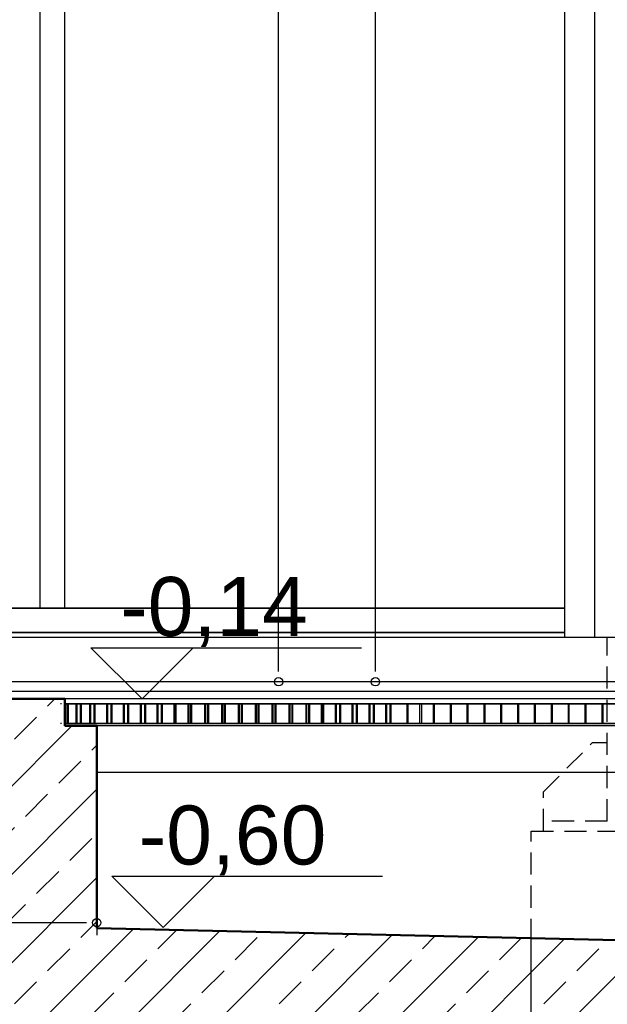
# Model space of a CAD drawing. Extents: x 64462 to 126444, y -56085 to -716.
# Tile 59 of 90: x 114891 to 116087, y -54056 to -52051. Entities that reach past the tile are written whole.
import ezdxf

# ---------------------------------------------------------------- set-up
doc = ezdxf.new("R2010")
doc.units = 0
doc.header["$LTSCALE"] = 11.25
doc.linetypes.add('JIS_02_2.0', pattern=[3, 2, -1])
for name, color, linetype in [('_opis', 7, 'Continuous'), ('Budowlane - Krata Wema', 7, 'Continuous'), ('Budowlane - Wylewka betonowa', 7, 'Continuous'), ('Konstrukcja - Fasada', 7, 'Continuous'), ('Konstrukcja - Płyta - Zbrojenie Rozproszone', 7, 'Continuous'), ('Konstrukcja - Sciany Studni', 7, 'Continuous'), ('Konstrukcja - slupy myjnia', 7, 'Continuous'), ('Layer1', 7, 'Continuous'), ('Myjnia - podloga', 7, 'Continuous'), ('Wymiarowanie - Poziomy', 7, 'Continuous')]:
    doc.layers.add(name, color=color, linetype=linetype)
for name, color, linetype, lineweight in [('a___przekrojowa___0.5', 7, 'Continuous', 50), ('a___widokowa_0.25', 7, 'Continuous', 25), ('a___wymiary', 7, 'Continuous', 18)]:
    doc.layers.add(name, color=color, linetype=linetype, lineweight=lineweight)
doc.styles.add('GENERATED_STYLE_2', font='ARIAL.TTF')
doc.styles.add('ROMANS', font='arial.ttf', dxfattribs={"width": 0.8})
doc.dimstyles.new('1_50', dxfattribs={"dimtxt": 100, "dimasz": 21, "dimexe": 0, "dimexo": 0, "dimgap": 0, "dimtad": 0, "dimdec": 0, "dimlfac": 0.1, "dimrnd": 0.5, "dimdsep": 46, "dimtxsty": 'ROMANS', "dimblk": 'k', "dimcen": 0, "dimdle": 1.25, "dimse1": 1, "dimse2": 1, "dimadec": 3, "dimazin": 0, "dimtfac": 0.066667, "dimtdec": 0, "dimtix": 1, "dimtmove": 2, "dimatfit": 3, "dimldrblk": 'k', "dimfxl": 1, "dimtvp": 0.8, "dimtolj": 1, "dimarcsym": 0})
pattern_1 = [(45, (-101544.12, 85228.8), (-89.80256, 89.80256), []), (45, (-101454.32, 85228.8), (-89.80256, 89.80256), [63.5, -31.75])]

# ---------------------------------------------------------------- blocks, each defined once
blk = doc.blocks.new('k')
at = {"layer": 'Layer1'}
blk.add_line((0, 1.31), (0, -1.219), dxfattribs=at)
blk.add_circle((0, 0), 0.405, dxfattribs=at)
blk = doc.blocks.new('*D5135')
at = {"layer": 'a___wymiary', "color": 0, "lineweight": -2}
blk.add_line((115417.9, -53378.2), (115417.9, -49027.6), dxfattribs=at)
at = {"layer": 'Defpoints', "color": 0}
for p in [(115052.8, -49006.6), (115417.9, -49006.6), (115174.8, -53399.2)]:
    blk.add_point(p, dxfattribs=at)
at = {"layer": 'a___wymiary', "color": 0, "linetype": 'ByBlock', "lineweight": -2, "xscale": 21, "yscale": 21, "zscale": 21}
for p, rotation in [((115417.9, -49006.6), 90), ((115417.9, -53399.2), 270)]:
    blk.add_blockref('k', p, dxfattribs=dict(at, rotation=rotation))
at = {"layer": 'a___wymiary', "color": 0, "insert": (115336.2, -51202.9), "char_height": 100, "attachment_point": 5, "rotation": 90, "style": 'ROMANS'}
blk.add_mtext('\\A1;440', dxfattribs=at)
blk = doc.blocks.new('*D5137')
at = {"layer": 'a___wymiary', "color": 0, "lineweight": -2}
blk.add_line((115615.1, -53378.2), (115615.1, -49027.6), dxfattribs=at)
at = {"layer": 'Defpoints', "color": 0}
for p in [(115163.8, -49006.6), (115615.1, -49006.6), (115585.3, -53399.2)]:
    blk.add_point(p, dxfattribs=at)
at = {"layer": 'a___wymiary', "color": 0, "linetype": 'ByBlock', "lineweight": -2, "xscale": 21, "yscale": 21, "zscale": 21}
for p, rotation in [((115615.1, -49006.6), 90), ((115615.1, -53399.2), 270)]:
    blk.add_blockref('k', p, dxfattribs=dict(at, rotation=rotation))
at = {"layer": 'a___wymiary', "color": 0, "insert": (115533.4, -51202.9), "char_height": 100, "attachment_point": 5, "rotation": 90, "style": 'ROMANS'}
blk.add_mtext('\\A1;440', dxfattribs=at)
blk = doc.blocks.new('*D5140')
at = {"layer": 'a___wymiary', "color": 0, "lineweight": -2}
blk.add_line((115026.5, -53889.7), (114868.5, -53889.7), dxfattribs=at)
at = {"layer": 'Defpoints', "color": 0}
for p in [(115047.5, -53651.7), (114847.5, -53747.2), (114847.5, -53889.7)]:
    blk.add_point(p, dxfattribs=at)
at = {"layer": 'a___wymiary', "color": 0, "linetype": 'ByBlock', "lineweight": -2, "xscale": 21, "yscale": 21, "zscale": 21, "rotation": 180}
blk.add_blockref('k', (114847.5, -53889.7), dxfattribs=at)
at = {"layer": 'a___wymiary', "color": 0, "linetype": 'ByBlock', "lineweight": -2, "xscale": 21, "yscale": 21, "zscale": 21}
blk.add_blockref('k', (115047.5, -53889.7), dxfattribs=at)
at = {"layer": 'a___wymiary', "color": 0, "insert": (114568.6, -53889.7), "char_height": 10, "attachment_point": 5, "style": 'ROMANS'}
blk.add_mtext('\\A1;20', dxfattribs=at)

msp = doc.modelspace()

# ---------------------------------------------------------------- hatches: boundary and pattern name
at = {"layer": '_opis', "transparency": 33554687}
h = msp.add_hatch(dxfattribs=at)
h.set_pattern_fill('ANSI33-Metric', color=256, scale=20)
h.set_pattern_definition(pattern_1)
h.paths.add_polyline_path([(116157.52, -54124.74), (116157.52, -53926.26), (115932.52, -53921.05), (115932.52, -54119.85)])
h.paths.add_polyline_path([(116382.52, -54129.64), (116382.52, -53931.46), (116157.52, -53926.26), (116157.52, -54124.74)])
h.paths.add_polyline_path([(119532.52, -54004.28), (116382.52, -53931.46), (116382.52, -54129.64), (119532.52, -54198.17)])
h.paths.add_polyline_path([(119757.52, -54199.19), (119757.52, -54009.51), (119725.78, -54008.75), (119532.52, -54004.28), (119532.52, -54198.17), (119579.07, -54199.19)])
h.paths.add_polyline_path([(119982.52, -54199.19), (119982.52, -54014.9), (119757.52, -54009.51), (119757.52, -54199.19)])
h.paths.add_polyline_path([(121344.89, -54237.61), (121372.55, -54039.19), (121326.22, -54039.19), (120997.52, -54039.19), (119982.52, -54014.9), (119982.52, -54199.19), (120582.52, -54199.19), (120582.52, -54221.02)])
h.paths.add_polyline_path([(121617.52, -54239.19), (121617.52, -53747.19), (121617.52, -53634.19), (121617.52, -53632.19), (121567.52, -53633.19), (122871.83, -53633.19), (122871.83, -53411.1), (122743.1, -53413.68), (122457.52, -53419.39), (121810.92, -53432.32), (121482.52, -53434.17), (121482.52, -53434.29), (121482.52, -53489.19), (121462.52, -53489.19), (121449.24, -53489.19), (121417.52, -53716.71), (121417.52, -54039.19), (121372.55, -54039.19), (121344.89, -54237.61), (121417.52, -54239.19)])
h.paths.add_polyline_path([(123357.52, -53563.09), (123357.52, -53401.39), (122871.83, -53411.1), (122871.83, -53633.19), (123297.43, -53633.19), (123297.43, -53623.19)])
h.paths.add_polyline_path([(123427.41, -53633.19), (123427.41, -53523.19), (123397.43, -53523.19), (123357.52, -53563.09), (123357.52, -53633.19)])
h = msp.add_hatch(dxfattribs=at)
h.set_pattern_fill('ANSI33-Metric', color=256, scale=20)
h.set_pattern_definition(pattern_1)
h.paths.add_polyline_path([(115932.52, -54119.85), (115932.52, -53921.05), (115047.52, -53900.59), (115047.52, -53489.19), (114982.52, -53489.19), (114982.52, -53434.29), (114843.73, -53434.29), (114844.87, -53634.19), (114847.52, -53634.19), (114847.52, -54100.59), (115047.52, -54100.59)])

# ---------------------------------------------------------------- linework, layer by layer
at = {"layer": '_opis'}
msp.add_lwpolyline([(114843.73, -53434.29), (114847.52, -54100.59), (115932.52, -54119.85), (115932.52, -53921.05), (115047.52, -53900.59), (115047.52, -53489.19), (114982.52, -53489.19), (114982.52, -53434.29), (114843.57, -53434.29)], dxfattribs=at)
at = {"layer": 'a___przekrojowa___0.5'}
for p, q in [((114982.52, -53434.29), (114198.77, -53432.8)), ((114982.52, -53489.19), (114982.52, -53434.29)), ((114982.52, -53489.19), (115047.52, -53489.19)), ((115047.52, -53583.19), (115047.52, -53489.19)), ((115047.52, -53900.59), (115047.52, -53583.19)), ((119725.78, -54008.75), (115047.52, -53900.59))]:
    msp.add_line(p, q, dxfattribs=at)
at = {"layer": 'a___widokowa_0.25', "linetype": 'JIS_02_2.0', "ltscale": 2}
for p, q in [((116087.15, -53683.19), (116087.18, -53309.19)), ((115957.18, -53623.19), (116057.18, -53523.19)), ((116057.18, -53523.19), (116087.18, -53523.19)), ((115957.18, -53703.19), (115957.18, -53623.19)), ((116357.18, -53683.19), (115957.18, -53683.19)), ((115932.52, -54399.19), (115932.52, -53703.19)), ((115932.52, -53703.19), (116382.52, -53703.19))]:
    msp.add_line(p, q, dxfattribs=at)
at = {"layer": 'a___widokowa_0.25'}
for p, q in [((121462.52, -53434.29), (114202.52, -53434.29)), ((121437.52, -53489.19), (115047.52, -53489.19))]:
    msp.add_line(p, q, dxfattribs=at)
at = {"layer": 'Budowlane - Krata Wema'}
for p, q in [((114975.67, -53444.19), (114973.67, -53444.19)), ((114987.97, -53444.19), (114982.52, -53444.19)), ((114982.52, -53444.19), (114987.97, -53444.19)), ((115638.47, -53444.19), (114982.52, -53444.19)), ((114987.52, -53444.19), (114989.52, -53444.19)), ((114987.52, -53484.19), (114987.52, -53444.19)), ((114987.97, -53484.19), (114987.97, -53444.19)), ((114989.97, -53444.19), (114987.97, -53444.19)), ((114987.97, -53444.19), (114989.97, -53444.19)), ((114987.97, -53484.19), (114987.97, -53444.19)), ((114989.52, -53444.19), (115033.57, -53444.19)), ((114989.52, -53484.19), (114989.52, -53444.19)), ((115042.27, -53444.19), (114989.97, -53444.19)), ((114989.97, -53484.19), (114989.97, -53444.19)), ((114989.97, -53444.19), (115042.27, -53444.19)), ((114989.97, -53484.19), (114989.97, -53444.19)), ((115005.42, -53484.19), (115005.42, -53444.19)), ((115007.42, -53484.19), (115007.42, -53444.19)), ((115014.12, -53484.19), (115014.12, -53444.19)), ((115014.12, -53484.19), (115014.12, -53444.19)), ((115016.12, -53484.19), (115016.12, -53444.19)), ((115016.12, -53484.19), (115016.12, -53444.19)), ((115033.57, -53444.19), (115035.57, -53444.19)), ((115033.57, -53484.19), (115033.57, -53444.19)), ((115035.57, -53444.19), (115067.87, -53444.19)), ((115035.57, -53484.19), (115035.57, -53444.19)), ((115042.27, -53484.19), (115042.27, -53444.19)), ((115044.27, -53444.19), (115042.27, -53444.19)), ((115042.27, -53444.19), (115044.27, -53444.19)), ((115042.27, -53484.19), (115042.27, -53444.19)), ((115076.57, -53444.19), (115044.27, -53444.19)), ((115044.27, -53484.19), (115044.27, -53444.19)), ((115044.27, -53444.19), (115076.57, -53444.19)), ((115044.27, -53484.19), (115044.27, -53444.19)), ((115067.87, -53444.19), (115069.87, -53444.19)), ((115067.87, -53484.19), (115067.87, -53444.19)), ((115069.87, -53444.19), (115102.17, -53444.19)), ((115069.87, -53484.19), (115069.87, -53444.19)), ((115076.57, -53484.19), (115076.57, -53444.19)), ((115078.57, -53444.19), (115076.57, -53444.19)), ((115076.57, -53444.19), (115078.57, -53444.19)), ((115076.57, -53484.19), (115076.57, -53444.19)), ((115110.87, -53444.19), (115078.57, -53444.19)), ((115078.57, -53484.19), (115078.57, -53444.19)), ((115078.57, -53444.19), (115110.87, -53444.19)), ((115078.57, -53484.19), (115078.57, -53444.19)), ((115102.17, -53444.19), (115104.17, -53444.19)), ((115102.17, -53484.19), (115102.17, -53444.19)), ((115104.17, -53444.19), (115136.47, -53444.19)), ((115104.17, -53484.19), (115104.17, -53444.19)), ((115110.87, -53484.19), (115110.87, -53444.19)), ((115112.87, -53444.19), (115110.87, -53444.19)), ((115110.87, -53444.19), (115112.87, -53444.19)), ((115110.87, -53484.19), (115110.87, -53444.19)), ((115145.17, -53444.19), (115112.87, -53444.19)), ((115112.87, -53484.19), (115112.87, -53444.19)), ((115112.87, -53444.19), (115145.17, -53444.19)), ((115112.87, -53484.19), (115112.87, -53444.19)), ((115136.47, -53444.19), (115138.47, -53444.19)), ((115136.47, -53484.19), (115136.47, -53444.19)), ((115138.47, -53444.19), (115170.77, -53444.19)), ((115138.47, -53484.19), (115138.47, -53444.19)), ((115145.17, -53484.19), (115145.17, -53444.19)), ((115147.17, -53444.19), (115145.17, -53444.19)), ((115145.17, -53444.19), (115147.17, -53444.19)), ((115145.17, -53484.19), (115145.17, -53444.19)), ((115179.47, -53444.19), (115147.17, -53444.19)), ((115147.17, -53484.19), (115147.17, -53444.19)), ((115147.17, -53444.19), (115179.47, -53444.19)), ((115147.17, -53484.19), (115147.17, -53444.19)), ((115170.77, -53444.19), (115172.77, -53444.19)), ((115170.77, -53484.19), (115170.77, -53444.19)), ((115172.77, -53444.19), (115205.07, -53444.19)), ((115172.77, -53484.19), (115172.77, -53444.19)), ((115179.47, -53484.19), (115179.47, -53444.19)), ((115181.47, -53444.19), (115179.47, -53444.19)), ((115179.47, -53444.19), (115181.47, -53444.19)), ((115179.47, -53484.19), (115179.47, -53444.19)), ((115205.52, -53444.19), (115181.47, -53444.19)), ((115181.47, -53484.19), (115181.47, -53444.19)), ((115181.47, -53444.19), (115205.52, -53444.19)), ((115181.47, -53484.19), (115181.47, -53444.19)), ((115205.07, -53444.19), (115207.07, -53444.19)), ((115205.07, -53484.19), (115205.07, -53444.19)), ((115205.52, -53484.19), (115205.52, -53444.19)), ((115207.52, -53444.19), (115205.52, -53444.19)), ((115205.52, -53444.19), (115207.52, -53444.19)), ((115205.52, -53484.19), (115205.52, -53444.19)), ((115207.07, -53444.19), (115239.37, -53444.19)), ((115207.07, -53484.19), (115207.07, -53444.19)), ((115209.52, -53444.19), (115207.52, -53444.19)), ((115207.52, -53444.19), (115209.52, -53444.19)), ((115233.57, -53444.19), (115209.52, -53444.19)), ((115209.52, -53484.19), (115209.52, -53444.19)), ((115209.52, -53444.19), (115233.57, -53444.19)), ((115209.52, -53484.19), (115209.52, -53444.19)), ((115233.57, -53484.19), (115233.57, -53444.19)), ((115235.57, -53444.19), (115233.57, -53444.19)), ((115233.57, -53444.19), (115235.57, -53444.19)), ((115233.57, -53484.19), (115233.57, -53444.19)), ((115267.87, -53444.19), (115235.57, -53444.19)), ((115235.57, -53484.19), (115235.57, -53444.19)), ((115235.57, -53444.19), (115267.87, -53444.19)), ((115235.57, -53484.19), (115235.57, -53444.19)), ((115239.37, -53444.19), (115241.37, -53444.19)), ((115239.37, -53484.19), (115239.37, -53444.19)), ((115241.37, -53444.19), (115273.67, -53444.19)), ((115241.37, -53484.19), (115241.37, -53444.19)), ((115267.87, -53484.19), (115267.87, -53444.19)), ((115269.87, -53444.19), (115267.87, -53444.19)), ((115267.87, -53444.19), (115269.87, -53444.19)), ((115267.87, -53484.19), (115267.87, -53444.19)), ((115302.17, -53444.19), (115269.87, -53444.19)), ((115269.87, -53484.19), (115269.87, -53444.19)), ((115269.87, -53444.19), (115302.17, -53444.19)), ((115269.87, -53484.19), (115269.87, -53444.19)), ((115273.67, -53444.19), (115275.67, -53444.19)), ((115273.67, -53484.19), (115273.67, -53444.19)), ((115275.67, -53444.19), (115307.97, -53444.19)), ((115275.67, -53484.19), (115275.67, -53444.19)), ((115302.17, -53484.19), (115302.17, -53444.19)), ((115304.17, -53444.19), (115302.17, -53444.19)), ((115302.17, -53444.19), (115304.17, -53444.19)), ((115302.17, -53484.19), (115302.17, -53444.19)), ((115336.47, -53444.19), (115304.17, -53444.19)), ((115304.17, -53484.19), (115304.17, -53444.19)), ((115304.17, -53444.19), (115336.47, -53444.19)), ((115304.17, -53484.19), (115304.17, -53444.19)), ((115307.97, -53444.19), (115309.97, -53444.19)), ((115307.97, -53484.19), (115307.97, -53444.19)), ((115309.97, -53444.19), (115342.27, -53444.19)), ((115309.97, -53484.19), (115309.97, -53444.19)), ((115336.47, -53484.19), (115336.47, -53444.19)), ((115338.47, -53444.19), (115336.47, -53444.19)), ((115336.47, -53444.19), (115338.47, -53444.19)), ((115336.47, -53484.19), (115336.47, -53444.19)), ((115370.77, -53444.19), (115338.47, -53444.19)), ((115338.47, -53484.19), (115338.47, -53444.19)), ((115338.47, -53444.19), (115370.77, -53444.19)), ((115338.47, -53484.19), (115338.47, -53444.19)), ((115342.27, -53444.19), (115344.27, -53444.19)), ((115342.27, -53484.19), (115342.27, -53444.19)), ((115344.27, -53444.19), (115376.57, -53444.19)), ((115344.27, -53484.19), (115344.27, -53444.19)), ((115370.77, -53484.19), (115370.77, -53444.19)), ((115372.77, -53444.19), (115370.77, -53444.19)), ((115370.77, -53444.19), (115372.77, -53444.19)), ((115370.77, -53484.19), (115370.77, -53444.19)), ((115405.07, -53444.19), (115372.77, -53444.19)), ((115372.77, -53484.19), (115372.77, -53444.19)), ((115372.77, -53444.19), (115405.07, -53444.19)), ((115372.77, -53484.19), (115372.77, -53444.19)), ((115376.57, -53444.19), (115378.57, -53444.19)), ((115376.57, -53484.19), (115376.57, -53444.19)), ((115378.57, -53444.19), (115410.87, -53444.19)), ((115378.57, -53484.19), (115378.57, -53444.19)), ((115405.07, -53484.19), (115405.07, -53444.19)), ((115407.07, -53444.19), (115405.07, -53444.19)), ((115405.07, -53444.19), (115407.07, -53444.19)), ((115405.07, -53484.19), (115405.07, -53444.19)), ((115439.37, -53444.19), (115407.07, -53444.19)), ((115407.07, -53484.19), (115407.07, -53444.19)), ((115407.07, -53444.19), (115439.37, -53444.19)), ((115407.07, -53484.19), (115407.07, -53444.19)), ((115410.87, -53444.19), (115412.87, -53444.19)), ((115410.87, -53484.19), (115410.87, -53444.19)), ((115412.87, -53444.19), (115445.17, -53444.19)), ((115412.87, -53484.19), (115412.87, -53444.19)), ((115439.37, -53484.19), (115439.37, -53444.19)), ((115441.37, -53444.19), (115439.37, -53444.19)), ((115439.37, -53444.19), (115441.37, -53444.19)), ((115439.37, -53484.19), (115439.37, -53444.19)), ((115473.67, -53444.19), (115441.37, -53444.19)), ((115441.37, -53484.19), (115441.37, -53444.19)), ((115441.37, -53444.19), (115473.67, -53444.19)), ((115441.37, -53484.19), (115441.37, -53444.19)), ((115445.17, -53444.19), (115447.17, -53444.19)), ((115445.17, -53484.19), (115445.17, -53444.19)), ((115447.17, -53444.19), (115479.47, -53444.19)), ((115447.17, -53484.19), (115447.17, -53444.19)), ((115473.67, -53484.19), (115473.67, -53444.19)), ((115475.67, -53444.19), (115473.67, -53444.19)), ((115473.67, -53444.19), (115475.67, -53444.19)), ((115473.67, -53484.19), (115473.67, -53444.19)), ((115507.97, -53444.19), (115475.67, -53444.19)), ((115475.67, -53484.19), (115475.67, -53444.19)), ((115475.67, -53444.19), (115507.97, -53444.19)), ((115475.67, -53484.19), (115475.67, -53444.19)), ((115479.47, -53444.19), (115481.47, -53444.19)), ((115479.47, -53484.19), (115479.47, -53444.19)), ((115481.47, -53444.19), (115505.52, -53444.19)), ((115481.47, -53484.19), (115481.47, -53444.19)), ((115505.52, -53444.19), (115507.52, -53444.19)), ((115505.52, -53484.19), (115505.52, -53444.19)), ((115507.52, -53444.19), (115509.52, -53444.19)), ((115507.97, -53484.19), (115507.97, -53444.19)), ((115509.97, -53444.19), (115507.97, -53444.19)), ((115507.97, -53444.19), (115509.97, -53444.19)), ((115507.97, -53484.19), (115507.97, -53444.19)), ((115509.52, -53444.19), (115533.57, -53444.19)), ((115509.52, -53484.19), (115509.52, -53444.19)), ((115542.27, -53444.19), (115509.97, -53444.19)), ((115509.97, -53484.19), (115509.97, -53444.19)), ((115509.97, -53444.19), (115542.27, -53444.19)), ((115509.97, -53484.19), (115509.97, -53444.19)), ((115533.57, -53444.19), (115535.57, -53444.19)), ((115533.57, -53484.19), (115533.57, -53444.19)), ((115535.57, -53444.19), (115567.87, -53444.19)), ((115535.57, -53484.19), (115535.57, -53444.19)), ((115542.27, -53484.19), (115542.27, -53444.19)), ((115544.27, -53444.19), (115542.27, -53444.19)), ((115542.27, -53444.19), (115544.27, -53444.19)), ((115542.27, -53484.19), (115542.27, -53444.19)), ((115576.57, -53444.19), (115544.27, -53444.19)), ((115544.27, -53484.19), (115544.27, -53444.19)), ((115544.27, -53444.19), (115576.57, -53444.19)), ((115544.27, -53484.19), (115544.27, -53444.19)), ((115567.87, -53444.19), (115569.87, -53444.19)), ((115567.87, -53484.19), (115567.87, -53444.19)), ((115569.87, -53444.19), (115602.17, -53444.19)), ((115569.87, -53484.19), (115569.87, -53444.19)), ((115576.57, -53484.19), (115576.57, -53444.19)), ((115578.57, -53444.19), (115576.57, -53444.19)), ((115576.57, -53444.19), (115578.57, -53444.19)), ((115576.57, -53484.19), (115576.57, -53444.19)), ((115610.87, -53444.19), (115578.57, -53444.19)), ((115578.57, -53484.19), (115578.57, -53444.19)), ((115578.57, -53444.19), (115610.87, -53444.19)), ((115578.57, -53484.19), (115578.57, -53444.19)), ((115602.17, -53444.19), (115604.17, -53444.19)), ((115602.17, -53484.19), (115602.17, -53444.19)), ((115604.17, -53444.19), (115636.47, -53444.19)), ((115604.17, -53484.19), (115604.17, -53444.19)), ((115610.87, -53484.19), (115610.87, -53444.19)), ((115612.87, -53444.19), (115610.87, -53444.19)), ((115610.87, -53444.19), (115612.87, -53444.19)), ((115610.87, -53484.19), (115610.87, -53444.19)), ((115645.17, -53444.19), (115612.87, -53444.19)), ((115612.87, -53484.19), (115612.87, -53444.19)), ((115612.87, -53444.19), (115645.17, -53444.19)), ((115612.87, -53484.19), (115612.87, -53444.19)), ((115636.47, -53444.19), (115638.47, -53444.19)), ((115636.47, -53484.19), (115636.47, -53444.19)), ((115638.47, -53484.19), (115638.47, -53444.19)), ((115645.17, -53484.19), (115645.17, -53444.19)), ((115647.17, -53444.19), (115645.17, -53444.19)), ((115645.17, -53444.19), (115647.17, -53444.19)), ((115645.17, -53484.19), (115645.17, -53444.19)), ((115679.47, -53444.19), (115647.17, -53444.19)), ((115647.17, -53484.19), (115647.17, -53444.19)), ((115647.17, -53444.19), (115679.47, -53444.19)), ((115647.17, -53484.19), (115647.17, -53444.19)), ((115679.47, -53484.19), (115679.47, -53444.19)), ((115681.47, -53444.19), (115679.47, -53444.19)), ((115679.47, -53444.19), (115681.47, -53444.19)), ((115679.47, -53484.19), (115679.47, -53444.19)), ((115705.52, -53444.19), (115681.47, -53444.19)), ((115681.47, -53484.19), (115681.47, -53444.19)), ((115681.47, -53444.19), (115705.52, -53444.19)), ((115681.47, -53484.19), (115681.47, -53444.19)), ((115705.52, -53484.19), (115705.52, -53444.19)), ((115707.52, -53444.19), (115705.52, -53444.19)), ((115705.52, -53444.19), (115707.52, -53444.19)), ((115705.52, -53484.19), (115705.52, -53444.19)), ((115709.52, -53444.19), (115707.52, -53444.19)), ((115707.52, -53444.19), (115709.52, -53444.19)), ((115733.57, -53444.19), (115709.52, -53444.19)), ((115709.52, -53484.19), (115709.52, -53444.19)), ((115709.52, -53444.19), (115733.57, -53444.19)), ((115709.52, -53484.19), (115709.52, -53444.19)), ((115733.57, -53484.19), (115733.57, -53444.19)), ((115735.57, -53444.19), (115733.57, -53444.19)), ((115733.57, -53444.19), (115735.57, -53444.19)), ((115733.57, -53484.19), (115733.57, -53444.19)), ((115767.87, -53444.19), (115735.57, -53444.19)), ((115735.57, -53484.19), (115735.57, -53444.19)), ((115735.57, -53444.19), (115767.87, -53444.19)), ((115735.57, -53484.19), (115735.57, -53444.19)), ((115767.87, -53484.19), (115767.87, -53444.19)), ((115769.87, -53444.19), (115767.87, -53444.19)), ((115767.87, -53444.19), (115769.87, -53444.19)), ((115767.87, -53484.19), (115767.87, -53444.19)), ((115802.17, -53444.19), (115769.87, -53444.19)), ((115769.87, -53484.19), (115769.87, -53444.19)), ((115769.87, -53444.19), (115802.17, -53444.19)), ((115769.87, -53484.19), (115769.87, -53444.19)), ((115802.17, -53484.19), (115802.17, -53444.19)), ((115804.17, -53444.19), (115802.17, -53444.19)), ((115802.17, -53444.19), (115804.17, -53444.19)), ((115802.17, -53484.19), (115802.17, -53444.19)), ((115836.47, -53444.19), (115804.17, -53444.19)), ((115804.17, -53484.19), (115804.17, -53444.19)), ((115804.17, -53444.19), (115836.47, -53444.19)), ((115804.17, -53484.19), (115804.17, -53444.19)), ((115836.47, -53484.19), (115836.47, -53444.19)), ((115838.47, -53444.19), (115836.47, -53444.19)), ((115836.47, -53444.19), (115838.47, -53444.19)), ((115836.47, -53484.19), (115836.47, -53444.19)), ((115870.77, -53444.19), (115838.47, -53444.19)), ((115838.47, -53484.19), (115838.47, -53444.19)), ((115838.47, -53444.19), (115870.77, -53444.19)), ((115838.47, -53484.19), (115838.47, -53444.19)), ((115870.77, -53484.19), (115870.77, -53444.19)), ((115872.77, -53444.19), (115870.77, -53444.19)), ((115870.77, -53444.19), (115872.77, -53444.19)), ((115870.77, -53484.19), (115870.77, -53444.19)), ((115905.07, -53444.19), (115872.77, -53444.19)), ((115872.77, -53484.19), (115872.77, -53444.19)), ((115872.77, -53444.19), (115905.07, -53444.19)), ((115872.77, -53484.19), (115872.77, -53444.19)), ((115905.07, -53484.19), (115905.07, -53444.19)), ((115907.07, -53444.19), (115905.07, -53444.19)), ((115905.07, -53444.19), (115907.07, -53444.19)), ((115905.07, -53484.19), (115905.07, -53444.19)), ((115939.37, -53444.19), (115907.07, -53444.19)), ((115907.07, -53484.19), (115907.07, -53444.19)), ((115907.07, -53444.19), (115939.37, -53444.19)), ((115907.07, -53484.19), (115907.07, -53444.19)), ((115939.37, -53484.19), (115939.37, -53444.19)), ((115941.37, -53444.19), (115939.37, -53444.19)), ((115939.37, -53444.19), (115941.37, -53444.19)), ((115939.37, -53484.19), (115939.37, -53444.19)), ((115973.67, -53444.19), (115941.37, -53444.19)), ((115941.37, -53484.19), (115941.37, -53444.19)), ((115941.37, -53444.19), (115973.67, -53444.19)), ((115941.37, -53484.19), (115941.37, -53444.19)), ((115973.67, -53484.19), (115973.67, -53444.19)), ((115975.67, -53444.19), (115973.67, -53444.19)), ((115973.67, -53444.19), (115975.67, -53444.19)), ((115973.67, -53484.19), (115973.67, -53444.19)), ((116007.97, -53444.19), (115975.67, -53444.19)), ((115975.67, -53484.19), (115975.67, -53444.19)), ((115975.67, -53444.19), (116007.97, -53444.19)), ((115975.67, -53484.19), (115975.67, -53444.19)), ((116007.97, -53484.19), (116007.97, -53444.19)), ((116009.97, -53444.19), (116007.97, -53444.19)), ((116007.97, -53444.19), (116009.97, -53444.19)), ((116007.97, -53484.19), (116007.97, -53444.19)), ((116042.27, -53444.19), (116009.97, -53444.19)), ((116009.97, -53484.19), (116009.97, -53444.19)), ((116009.97, -53444.19), (116042.27, -53444.19)), ((116009.97, -53484.19), (116009.97, -53444.19)), ((116042.27, -53484.19), (116042.27, -53444.19)), ((116044.27, -53444.19), (116042.27, -53444.19)), ((116042.27, -53444.19), (116044.27, -53444.19)), ((116042.27, -53484.19), (116042.27, -53444.19)), ((116076.57, -53444.19), (116044.27, -53444.19)), ((116044.27, -53484.19), (116044.27, -53444.19)), ((116044.27, -53444.19), (116076.57, -53444.19)), ((116044.27, -53484.19), (116044.27, -53444.19)), ((116076.57, -53484.19), (116076.57, -53444.19)), ((116078.57, -53444.19), (116076.57, -53444.19)), ((116076.57, -53444.19), (116078.57, -53444.19)), ((116076.57, -53484.19), (116076.57, -53444.19)), ((116110.87, -53444.19), (116078.57, -53444.19)), ((116078.57, -53484.19), (116078.57, -53444.19)), ((116078.57, -53444.19), (116110.87, -53444.19)), ((116078.57, -53484.19), (116078.57, -53444.19)), ((114975.67, -53484.19), (114973.67, -53484.19)), ((114987.97, -53484.19), (114982.52, -53484.19)), ((114982.52, -53484.19), (114987.97, -53484.19)), ((115638.47, -53484.19), (114982.52, -53484.19)), ((114987.52, -53484.19), (114989.52, -53484.19)), ((114989.97, -53484.19), (114987.97, -53484.19)), ((114987.97, -53484.19), (114989.97, -53484.19)), ((114989.52, -53484.19), (115033.57, -53484.19)), ((115042.27, -53484.19), (114989.97, -53484.19)), ((114989.97, -53484.19), (115042.27, -53484.19)), ((115033.57, -53484.19), (115035.57, -53484.19)), ((115035.57, -53484.19), (115067.87, -53484.19)), ((115044.27, -53484.19), (115042.27, -53484.19)), ((115042.27, -53484.19), (115044.27, -53484.19)), ((115076.57, -53484.19), (115044.27, -53484.19)), ((115044.27, -53484.19), (115076.57, -53484.19)), ((115067.87, -53484.19), (115069.87, -53484.19)), ((115069.87, -53484.19), (115102.17, -53484.19)), ((115078.57, -53484.19), (115076.57, -53484.19)), ((115076.57, -53484.19), (115078.57, -53484.19)), ((115110.87, -53484.19), (115078.57, -53484.19)), ((115078.57, -53484.19), (115110.87, -53484.19)), ((115102.17, -53484.19), (115104.17, -53484.19)), ((115104.17, -53484.19), (115136.47, -53484.19)), ((115112.87, -53484.19), (115110.87, -53484.19)), ((115110.87, -53484.19), (115112.87, -53484.19)), ((115145.17, -53484.19), (115112.87, -53484.19)), ((115112.87, -53484.19), (115145.17, -53484.19)), ((115136.47, -53484.19), (115138.47, -53484.19)), ((115138.47, -53484.19), (115170.77, -53484.19)), ((115147.17, -53484.19), (115145.17, -53484.19)), ((115145.17, -53484.19), (115147.17, -53484.19)), ((115179.47, -53484.19), (115147.17, -53484.19)), ((115147.17, -53484.19), (115179.47, -53484.19)), ((115170.77, -53484.19), (115172.77, -53484.19)), ((115172.77, -53484.19), (115205.07, -53484.19)), ((115181.47, -53484.19), (115179.47, -53484.19)), ((115179.47, -53484.19), (115181.47, -53484.19)), ((115205.52, -53484.19), (115181.47, -53484.19)), ((115181.47, -53484.19), (115205.52, -53484.19)), ((115205.07, -53484.19), (115207.07, -53484.19)), ((115207.52, -53484.19), (115205.52, -53484.19)), ((115205.52, -53484.19), (115207.52, -53484.19)), ((115207.07, -53484.19), (115239.37, -53484.19)), ((115209.52, -53484.19), (115207.52, -53484.19)), ((115207.52, -53484.19), (115209.52, -53484.19)), ((115233.57, -53484.19), (115209.52, -53484.19)), ((115209.52, -53484.19), (115233.57, -53484.19)), ((115235.57, -53484.19), (115233.57, -53484.19)), ((115233.57, -53484.19), (115235.57, -53484.19)), ((115267.87, -53484.19), (115235.57, -53484.19)), ((115235.57, -53484.19), (115267.87, -53484.19)), ((115239.37, -53484.19), (115241.37, -53484.19)), ((115241.37, -53484.19), (115273.67, -53484.19)), ((115269.87, -53484.19), (115267.87, -53484.19)), ((115267.87, -53484.19), (115269.87, -53484.19)), ((115302.17, -53484.19), (115269.87, -53484.19)), ((115269.87, -53484.19), (115302.17, -53484.19)), ((115273.67, -53484.19), (115275.67, -53484.19)), ((115275.67, -53484.19), (115307.97, -53484.19)), ((115304.17, -53484.19), (115302.17, -53484.19)), ((115302.17, -53484.19), (115304.17, -53484.19)), ((115336.47, -53484.19), (115304.17, -53484.19)), ((115304.17, -53484.19), (115336.47, -53484.19)), ((115307.97, -53484.19), (115309.97, -53484.19)), ((115309.97, -53484.19), (115342.27, -53484.19)), ((115338.47, -53484.19), (115336.47, -53484.19)), ((115336.47, -53484.19), (115338.47, -53484.19)), ((115370.77, -53484.19), (115338.47, -53484.19)), ((115338.47, -53484.19), (115370.77, -53484.19)), ((115342.27, -53484.19), (115344.27, -53484.19)), ((115344.27, -53484.19), (115376.57, -53484.19)), ((115372.77, -53484.19), (115370.77, -53484.19)), ((115370.77, -53484.19), (115372.77, -53484.19)), ((115405.07, -53484.19), (115372.77, -53484.19)), ((115372.77, -53484.19), (115405.07, -53484.19)), ((115376.57, -53484.19), (115378.57, -53484.19)), ((115378.57, -53484.19), (115410.87, -53484.19)), ((115407.07, -53484.19), (115405.07, -53484.19)), ((115405.07, -53484.19), (115407.07, -53484.19)), ((115439.37, -53484.19), (115407.07, -53484.19)), ((115407.07, -53484.19), (115439.37, -53484.19)), ((115410.87, -53484.19), (115412.87, -53484.19)), ((115412.87, -53484.19), (115445.17, -53484.19)), ((115441.37, -53484.19), (115439.37, -53484.19)), ((115439.37, -53484.19), (115441.37, -53484.19)), ((115473.67, -53484.19), (115441.37, -53484.19)), ((115441.37, -53484.19), (115473.67, -53484.19)), ((115445.17, -53484.19), (115447.17, -53484.19)), ((115447.17, -53484.19), (115479.47, -53484.19)), ((115475.67, -53484.19), (115473.67, -53484.19)), ((115473.67, -53484.19), (115475.67, -53484.19)), ((115507.97, -53484.19), (115475.67, -53484.19)), ((115475.67, -53484.19), (115507.97, -53484.19)), ((115479.47, -53484.19), (115481.47, -53484.19)), ((115481.47, -53484.19), (115505.52, -53484.19)), ((115505.52, -53484.19), (115507.52, -53484.19)), ((115507.52, -53484.19), (115509.52, -53484.19)), ((115509.97, -53484.19), (115507.97, -53484.19)), ((115507.97, -53484.19), (115509.97, -53484.19)), ((115509.52, -53484.19), (115533.57, -53484.19)), ((115542.27, -53484.19), (115509.97, -53484.19)), ((115509.97, -53484.19), (115542.27, -53484.19)), ((115533.57, -53484.19), (115535.57, -53484.19)), ((115535.57, -53484.19), (115567.87, -53484.19)), ((115544.27, -53484.19), (115542.27, -53484.19)), ((115542.27, -53484.19), (115544.27, -53484.19)), ((115576.57, -53484.19), (115544.27, -53484.19)), ((115544.27, -53484.19), (115576.57, -53484.19)), ((115567.87, -53484.19), (115569.87, -53484.19)), ((115569.87, -53484.19), (115602.17, -53484.19)), ((115578.57, -53484.19), (115576.57, -53484.19)), ((115576.57, -53484.19), (115578.57, -53484.19)), ((115610.87, -53484.19), (115578.57, -53484.19)), ((115578.57, -53484.19), (115610.87, -53484.19)), ((115602.17, -53484.19), (115604.17, -53484.19)), ((115604.17, -53484.19), (115636.47, -53484.19)), ((115612.87, -53484.19), (115610.87, -53484.19)), ((115610.87, -53484.19), (115612.87, -53484.19)), ((115645.17, -53484.19), (115612.87, -53484.19)), ((115612.87, -53484.19), (115645.17, -53484.19)), ((115636.47, -53484.19), (115638.47, -53484.19)), ((115647.17, -53484.19), (115645.17, -53484.19)), ((115645.17, -53484.19), (115647.17, -53484.19)), ((115679.47, -53484.19), (115647.17, -53484.19)), ((115647.17, -53484.19), (115679.47, -53484.19)), ((115681.47, -53484.19), (115679.47, -53484.19)), ((115679.47, -53484.19), (115681.47, -53484.19)), ((115705.52, -53484.19), (115681.47, -53484.19)), ((115681.47, -53484.19), (115705.52, -53484.19)), ((115707.52, -53484.19), (115705.52, -53484.19)), ((115705.52, -53484.19), (115707.52, -53484.19)), ((115709.52, -53484.19), (115707.52, -53484.19)), ((115707.52, -53484.19), (115709.52, -53484.19)), ((115733.57, -53484.19), (115709.52, -53484.19)), ((115709.52, -53484.19), (115733.57, -53484.19)), ((115735.57, -53484.19), (115733.57, -53484.19)), ((115733.57, -53484.19), (115735.57, -53484.19)), ((115767.87, -53484.19), (115735.57, -53484.19)), ((115735.57, -53484.19), (115767.87, -53484.19)), ((115769.87, -53484.19), (115767.87, -53484.19)), ((115767.87, -53484.19), (115769.87, -53484.19)), ((115802.17, -53484.19), (115769.87, -53484.19)), ((115769.87, -53484.19), (115802.17, -53484.19)), ((115804.17, -53484.19), (115802.17, -53484.19)), ((115802.17, -53484.19), (115804.17, -53484.19)), ((115836.47, -53484.19), (115804.17, -53484.19)), ((115804.17, -53484.19), (115836.47, -53484.19)), ((115838.47, -53484.19), (115836.47, -53484.19)), ((115836.47, -53484.19), (115838.47, -53484.19)), ((115870.77, -53484.19), (115838.47, -53484.19)), ((115838.47, -53484.19), (115870.77, -53484.19)), ((115872.77, -53484.19), (115870.77, -53484.19)), ((115870.77, -53484.19), (115872.77, -53484.19)), ((115905.07, -53484.19), (115872.77, -53484.19)), ((115872.77, -53484.19), (115905.07, -53484.19)), ((115907.07, -53484.19), (115905.07, -53484.19)), ((115905.07, -53484.19), (115907.07, -53484.19)), ((115939.37, -53484.19), (115907.07, -53484.19)), ((115907.07, -53484.19), (115939.37, -53484.19)), ((115941.37, -53484.19), (115939.37, -53484.19)), ((115939.37, -53484.19), (115941.37, -53484.19)), ((115973.67, -53484.19), (115941.37, -53484.19)), ((115941.37, -53484.19), (115973.67, -53484.19)), ((115975.67, -53484.19), (115973.67, -53484.19)), ((115973.67, -53484.19), (115975.67, -53484.19)), ((116007.97, -53484.19), (115975.67, -53484.19)), ((115975.67, -53484.19), (116007.97, -53484.19)), ((116009.97, -53484.19), (116007.97, -53484.19)), ((116007.97, -53484.19), (116009.97, -53484.19)), ((116042.27, -53484.19), (116009.97, -53484.19)), ((116009.97, -53484.19), (116042.27, -53484.19)), ((116044.27, -53484.19), (116042.27, -53484.19)), ((116042.27, -53484.19), (116044.27, -53484.19)), ((116076.57, -53484.19), (116044.27, -53484.19)), ((116044.27, -53484.19), (116076.57, -53484.19)), ((116078.57, -53484.19), (116076.57, -53484.19)), ((116076.57, -53484.19), (116078.57, -53484.19)), ((116110.87, -53484.19), (116078.57, -53484.19)), ((116078.57, -53484.19), (116110.87, -53484.19))]:
    msp.add_line(p, q, dxfattribs=at)
at = {"layer": 'Budowlane - Wylewka betonowa'}
msp.add_line((123387.52, -53309.19), (112397.52, -53309.19), dxfattribs=at)
at = {"layer": 'Konstrukcja - Fasada'}
for p, q in [((114932.52, -53249.19), (114932.52, -50174.19)), ((114982.52, -53249.19), (114982.52, -50174.19)), ((113757.52, -53249.19), (114932.52, -53249.19)), ((114932.52, -53249.19), (113782.52, -53249.19)), ((114982.52, -53249.19), (114932.52, -53249.19)), ((114932.52, -53249.19), (114982.52, -53249.19)), ((114982.52, -53249.19), (116000.67, -53249.19)), ((116000.67, -53249.19), (114982.52, -53249.19)), ((113732.52, -53299.19), (114957.52, -53299.19)), ((114957.52, -53299.19), (113757.52, -53299.19)), ((114957.52, -53299.19), (116000.67, -53299.19)), ((116000.67, -53299.19), (114957.52, -53299.19))]:
    msp.add_line(p, q, dxfattribs=at)
at = {"layer": 'Konstrukcja - Płyta - Zbrojenie Rozproszone'}
for p, q in [((123387.52, -53399.19), (112477.52, -53399.19)), ((122457.52, -53419.39), (113457.52, -53419.39)), ((115047.52, -53583.19), (121417.52, -53583.19))]:
    msp.add_line(p, q, dxfattribs=at)
at = {"layer": 'Konstrukcja - Sciany Studni'}
msp.add_line((115047.52, -53583.19), (115047.52, -53583.19), dxfattribs=at)
at = {"layer": 'Konstrukcja - slupy myjnia'}
for p, q in [((116000.67, -53309.19), (116000.67, -50074.19)), ((116062.14, -53309.19), (116062.14, -50074.19))]:
    msp.add_line(p, q, dxfattribs=at)
at = {"layer": 'Myjnia - podloga'}
msp.add_line((122457.52, -53419.19), (113457.52, -53419.19), dxfattribs=at)
at = {"layer": 'Wymiarowanie - Poziomy'}
for p, q in [((115035.34, -53329.86), (115586.66, -53329.86)), ((115078.44, -53794.76), (115629.77, -53794.76)), ((115078.44, -53794.76), (115182.87, -53899.19)), ((115182.87, -53899.19), (115287.29, -53794.76))]:
    msp.add_line(p, q, dxfattribs=at)
msp.add_lwpolyline([(115035.34, -53329.86), (115139.76, -53434.29), (115244.19, -53329.86)], dxfattribs=at)

# ---------------------------------------------------------------- texts
at = {"layer": 'Wymiarowanie - Poziomy', "style": 'GENERATED_STYLE_2'}
msp.add_text('-0,60', height=120, dxfattribs=at).set_placement((115133.16, -53771.24))
at = {"layer": 'Wymiarowanie - Poziomy', "insert": (115095.34, -53185.86), "char_height": 120, "width": 800, "attachment_point": 1, "style": 'GENERATED_STYLE_2'}
msp.add_mtext('-0,14', dxfattribs=at)

# ---------------------------------------------------------------- dimensions: what is measured, and where the dimension line sits
at = {"layer": 'a___wymiary'}
for base, p1, p2, picture, middle in [((115417.91, -49006.63), (115174.84, -53399.19), (115052.75, -49006.63), '*D5135', (115336.22, -51202.91)), ((115615.12, -49006.63), (115585.26, -53399.19), (115163.81, -49006.63), '*D5137', (115533.43, -51202.91))]:
    dim = msp.add_linear_dim(base=base, p1=p1, p2=p2, angle=90, dimstyle='1_50', override={"dimtmove": 1}, dxfattribs=at)
    dim.commit()
    dim.dimension.update_dxf_attribs({"geometry": picture, "text_midpoint": middle})
dim = msp.add_linear_dim(base=(114847.52, -53889.66), p1=(115047.52, -53651.75), p2=(114847.52, -53747.19), dimstyle='1_50', override={"dimtxt": 10}, dxfattribs=at)
dim.commit()
dim.dimension.update_dxf_attribs({"geometry": '*D5140', "text_midpoint": (114568.61, -53889.66), "dimtype": 160})

doc.saveas('drawing.dxf')
